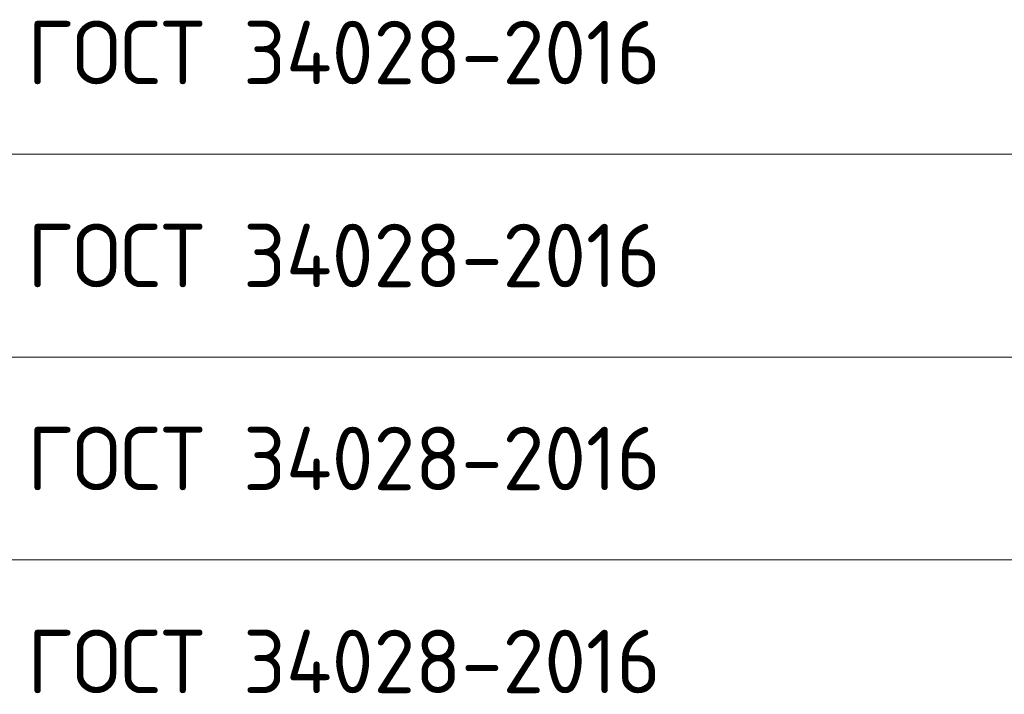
# Model space of a CAD drawing. Header units: metres. Extents: x -38 to 97, y -15 to 21.
# Tile 177 of 216: x 70.32 to 74.2, y 9.54 to 12.2. Entities that reach past the tile are written whole.
import ezdxf

# ---------------------------------------------------------------- set-up
doc = ezdxf.new("R2010")
doc.units = ezdxf.units.M
doc.styles.add('ISOCPEUR', font='txt')

msp = doc.modelspace()

# ---------------------------------------------------------------- linework, layer by layer
at = {"color": 7, "linetype": 'Continuous', "lineweight": 13, "transparency": 33554687}
for p, q in [((86.4198, 11.6717), (67.9198, 11.6717)), ((86.4198, 10.8717), (67.9198, 10.8717)), ((86.4198, 10.0717), (67.9198, 10.0717))]:
    msp.add_line(p, q, dxfattribs=at)

# ---------------------------------------------------------------- texts
at = {"color": 7, "linetype": 'Continuous', "lineweight": 35, "transparency": 33554687, "char_height": 0.25, "width": 2.743715, "attachment_point": 7, "style": 'ISOCPEUR'}
for insert in [(70.3506, 11.9467), (70.3506, 11.1467), (70.3506, 10.3467), (70.3506, 9.5467)]:
    msp.add_mtext('\\W0.96;ГОСТ 34028-2016', dxfattribs=dict(at, insert=insert))

doc.saveas('drawing.dxf')
